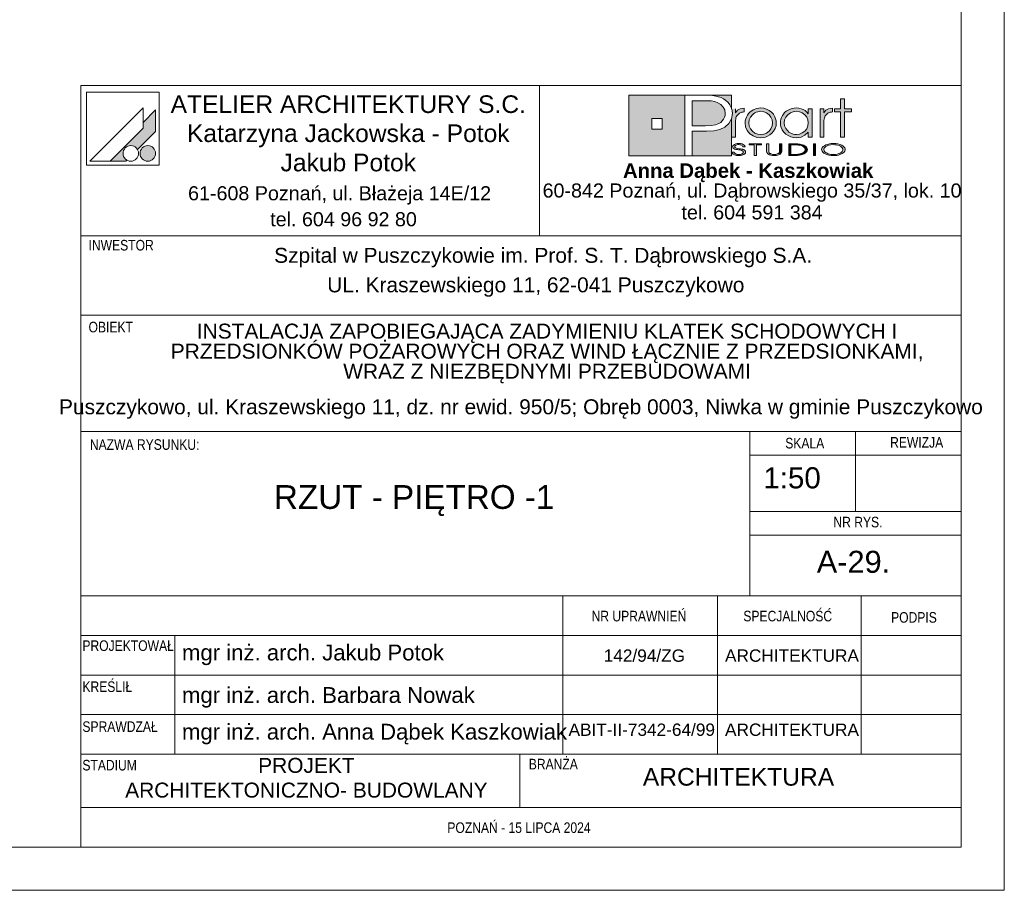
# Paper-space layout 'A-29. RZUT - PIĘTRO -1' of a CAD drawing. Header units: millimetres. Extents: x 0 to 950, y 0 to 750.
# Tile 24 of 28: x 838 to 950, y 0 to 99. Entities that reach past the tile are written whole.
import ezdxf

# ---------------------------------------------------------------- set-up
doc = ezdxf.new("R2010")
doc.units = ezdxf.units.MM
doc.header["$MEASUREMENT"] = 0
for name, color, linetype, lineweight, true_color in [('0_Nr_pióra__249', 7, 'Continuous', 5, 0x191919), ('A_Arkusz_Nr_pióra__19', 7, 'Continuous', 5, 0x191919), ('A_Arkusz_Nr_pióra__255', 7, 'Continuous', 15, 0x242424)]:
    doc.layers.add(name, color=color, linetype=linetype, lineweight=lineweight, true_color=true_color)
doc.layers.add('A_Arkusz_Nr_pióra__1', color=7, linetype='Continuous', lineweight=20)
doc.styles.add('STYL_AUTOMATYCZNY_1', font='arial.ttf')
doc.styles.add('STYL_AUTOMATYCZNY_2', font='ARIALN.TTF')
doc.styles.add('STYL_AUTOMATYCZNY_3', font='arial.ttf')

psp = doc.layouts.new('A-29. RZUT - PIĘTRO -1')

# ---------------------------------------------------------------- hatches: boundary and pattern name
at = {"layer": 'A_Arkusz_Nr_pióra__19', "linetype": 'Continuous', "lineweight": 0, "true_color": 0x131313}
h = psp.add_hatch(color=250, dxfattribs=at)
h.paths.add_polyline_path([(907.36, 90.34), (913.71, 90.34), (913.71, 83.46), (907.36, 83.46)])
h.paths.add_polyline_path([(909.96, 87.69), (911.15, 87.69), (911.15, 86.49), (909.96, 86.49)], flags=0)
for points in [[(916.17, 89.71), (915.71, 89.72), (914.53, 89.72), (914.53, 86.86), (916.06, 86.86), (916.69, 86.89), (917.19, 86.98), (917.59, 87.13), (917.79, 87.26), (917.96, 87.42), (918.11, 87.61), (918.21, 87.83), (918.28, 88.05), (918.3, 88.28), (918.24, 88.67), (918.07, 89), (917.78, 89.3), (917.48, 89.48), (917.12, 89.62), (916.71, 89.69), (916.5, 89.71)], [(919.03, 90.34), (919.02, 88.83), (918.99, 88.95), (918.83, 89.25), (918.63, 89.52), (918.39, 89.75), (918.11, 89.94), (917.83, 90.07), (917.54, 90.17), (917.23, 90.25), (916.87, 90.3), (916.07, 90.33), (916.02, 90.34)], [(914.53, 83.46), (919.03, 83.46), (919.03, 87.7), (918.73, 87.14), (918.24, 86.71), (917.69, 86.45), (917.02, 86.29), (916.24, 86.24), (914.53, 86.24)]]:
    psp.add_hatch(color=250, dxfattribs=at).paths.add_polyline_path(points)
at = {"layer": 'A_Arkusz_Nr_pióra__19', "linetype": 'Continuous', "lineweight": 5, "true_color": 0x191919}
for points in [[(931.85, 85.58), (931.41, 85.58), (931.41, 88.44), (930.7, 88.44), (930.7, 88.81), (931.41, 88.81), (931.41, 89.94), (931.85, 89.94), (931.85, 88.81), (932.66, 88.81), (932.66, 88.44), (931.85, 88.44)], [(853.6, 88.67), (852.2, 87.26), (852.2, 86.61), (848.43, 82.85), (850.24, 82.85), (850.35, 82.96), (850.22, 83.05), (850.11, 83.16), (850.02, 83.29), (849.96, 83.43), (849.92, 83.58), (849.91, 83.73), (849.92, 83.88), (849.96, 84.03), (850.02, 84.17), (850.11, 84.3), (850.22, 84.4), (850.35, 84.49), (850.49, 84.56), (850.64, 84.6), (850.79, 84.61), (850.94, 84.6), (851.09, 84.56), (851.23, 84.49), (851.36, 84.4), (851.46, 84.3), (851.56, 84.16), (853.6, 86.21), (853.6, 86.51)], [(853.6, 86.21), (853.6, 88.67), (852.2, 87.26), (852.2, 86.61), (848.43, 82.85), (850.24, 82.85), (850.35, 82.96, -1.314777), (851.56, 84.16)], [(919.46, 88.83), (919.02, 88.83), (919.02, 85.58), (919.48, 85.58), (919.49, 87.54, -0.145311), (919.61, 87.99, -0.140329), (920.1, 88.38), (920.45, 88.45), (920.45, 88.88), (920.01, 88.81), (919.68, 88.63), (919.46, 88.34)], [(920.56, 87.22), (920.58, 87.43), (920.63, 87.65), (920.71, 87.86), (920.82, 88.06), (920.95, 88.25), (921.11, 88.41), (921.48, 88.67), (921.88, 88.83), (922.33, 88.89), (922.35, 88.89), (922.33, 88.52), (922.17, 88.5), (922, 88.47), (921.83, 88.41), (921.67, 88.34), (921.53, 88.24), (921.39, 88.13), (921.17, 87.86), (921.04, 87.55), (921, 87.2), (921.04, 86.84), (921.18, 86.52), (921.4, 86.24), (921.68, 86.04), (921.99, 85.91), (922.17, 85.89), (922.15, 85.52), (921.88, 85.55), (921.47, 85.71), (921.11, 85.97), (920.8, 86.33), (920.62, 86.75)], [(922.33, 88.52), (922.68, 88.47), (923, 88.33), (923.29, 88.11), (923.5, 87.85), (923.62, 87.55), (923.67, 87.21), (923.64, 86.96), (924.05, 86.8), (924.07, 86.87), (924.1, 87.2), (924.08, 87.43), (924.03, 87.67), (923.93, 87.91), (923.77, 88.17), (923.56, 88.4), (923.3, 88.6), (923, 88.76), (922.68, 88.85), (922.35, 88.89)], [(930.14, 88.38), (930.05, 88.34), (929.97, 88.29), (929.87, 88.23), (929.76, 88.12), (929.67, 88.01), (929.6, 87.9), (929.56, 87.78), (929.53, 87.63), (929.52, 87.46), (929.52, 85.58), (929.07, 85.58), (929.07, 88.81), (929.5, 88.81), (929.5, 88.34), (929.72, 88.63), (930.05, 88.81), (930.49, 88.88), (930.49, 88.45), (930.36, 88.43), (930.24, 88.41)], [(922.86, 85.58), (922.6, 85.52), (922.33, 85.5), (922.15, 85.52), (922.17, 85.89), (922.34, 85.87), (922.69, 85.91), (923, 86.04), (923.28, 86.26), (923.5, 86.53), (923.62, 86.85), (923.64, 86.96), (924.05, 86.8), (923.97, 86.56), (923.8, 86.26), (923.61, 86.03), (923.38, 85.84), (923.12, 85.68)], [(852.36, 84.53), (853.02, 82.9, -0.39153), (851.92, 83.36, -0.418968)], [(852.36, 84.53), (853.02, 82.9, 0.455663), (853.49, 84.15, 0.390402)], [(919.33, 83.87), (919.06, 83.87), (919.08, 83.79), (919.13, 83.71), (919.2, 83.64), (919.28, 83.59), (919.36, 83.56), (919.43, 83.54), (919.48, 83.52), (919.61, 83.49), (919.74, 83.48), (919.82, 83.49), (919.9, 83.48), (920.05, 83.49), (920.24, 83.53), (920.41, 83.6), (920.52, 83.68), (920.59, 83.77), (920.62, 83.87), (920.61, 83.92), (920.58, 83.98), (920.55, 84.03), (920.49, 84.08), (920.44, 84.12), (920.35, 84.16), (920.3, 84.18), (920.2, 84.21), (920.16, 84.22), (920.15, 84.07), (920.19, 84.05), (920.29, 84), (920.34, 83.93), (920.36, 83.86), (920.35, 83.8), (920.31, 83.74), (920.23, 83.68), (920.17, 83.65), (920.11, 83.64), (920.02, 83.61), (919.94, 83.6), (919.87, 83.6), (919.8, 83.6), (919.71, 83.61), (919.63, 83.62), (919.56, 83.64), (919.49, 83.67), (919.45, 83.7), (919.39, 83.74), (919.35, 83.8)], [(920.29, 84.49), (920.55, 84.49), (920.53, 84.59), (920.47, 84.67), (920.35, 84.75), (920.21, 84.81), (920.04, 84.84), (919.85, 84.85), (919.66, 84.84), (919.49, 84.8), (919.34, 84.74), (919.23, 84.67), (919.16, 84.59), (919.14, 84.5), (919.16, 84.4), (919.22, 84.33), (919.32, 84.26), (919.4, 84.22), (919.47, 84.2), (919.53, 84.19), (919.65, 84.16), (919.76, 84.15), (919.88, 84.13), (919.99, 84.11), (920.07, 84.09), (920.15, 84.07), (920.16, 84.22), (920.04, 84.24), (919.88, 84.26), (919.69, 84.3), (919.6, 84.32), (919.52, 84.35), (919.45, 84.39), (919.41, 84.44), (919.4, 84.5), (919.42, 84.57), (919.46, 84.62), (919.54, 84.67), (919.62, 84.7), (919.72, 84.73), (919.81, 84.73), (919.9, 84.73), (919.99, 84.72), (920.07, 84.7), (920.15, 84.67), (920.22, 84.62), (920.27, 84.56)], [(921.85, 83.5), (921.6, 83.5), (921.6, 84.71), (921.02, 84.71), (921.02, 84.83), (922.43, 84.83), (922.43, 84.71), (921.85, 84.71)], [(924.45, 83.6), (924.36, 83.56), (924.25, 83.52), (924.12, 83.5), (923.99, 83.48), (923.86, 83.48), (923.67, 83.49), (923.5, 83.52), (923.34, 83.56), (923.15, 83.67), (923.03, 83.82), (923, 84), (923, 84.83), (923.25, 84.83), (923.25, 84), (923.26, 83.9), (923.31, 83.81), (923.37, 83.74, 0.154269), (923.86, 83.61, 0.149724), (924.34, 83.73), (924.41, 83.81)], [(924.41, 83.81), (924.45, 83.9), (924.46, 84), (924.46, 84.83), (924.72, 84.83), (924.72, 84), (924.7, 83.86), (924.63, 83.74), (924.53, 83.65), (924.45, 83.6)], [(925.76, 83.62), (926.04, 83.62), (926.04, 83.5), (925.51, 83.5), (925.51, 84.83), (926.04, 84.83), (926.04, 84.71), (925.76, 84.71)], [(926.23, 84.83), (926.55, 84.82), (926.75, 84.79), (926.75, 84.66), (926.59, 84.68), (926.38, 84.7), (926.13, 84.71), (926.04, 84.71), (926.04, 84.83)], [(927.07, 84.72), (927.23, 84.65), (927.36, 84.58), (927.48, 84.49), (927.57, 84.38), (927.62, 84.27), (927.64, 84.16), (927.61, 84.02), (927.53, 83.89), (927.39, 83.77), (927.25, 83.68), (927.09, 83.62), (926.92, 83.57), (926.74, 83.53), (926.74, 83.67), (926.88, 83.7), (927.07, 83.77), (927.22, 83.87), (927.31, 83.96), (927.37, 84.06), (927.39, 84.17), (927.37, 84.28), (927.3, 84.38), (927.21, 84.47), (927.08, 84.55), (926.93, 84.61), (926.75, 84.66), (926.75, 84.79), (926.83, 84.78)], [(928.57, 83.5), (928.32, 83.5), (928.32, 84.83), (928.57, 84.83)], [(926.74, 83.53), (926.72, 83.53), (926.5, 83.51), (926.25, 83.5), (926.04, 83.5), (926.04, 83.62), (926.13, 83.62), (926.28, 83.62), (926.45, 83.63), (926.53, 83.63), (926.66, 83.65), (926.74, 83.67)]]:
    psp.add_hatch(color=250, dxfattribs=at).paths.add_polyline_path(points)
h = psp.add_hatch(color=250, dxfattribs=at)
h.paths.add_polyline_path([(927.73, 86.15), (927.36, 85.79), (926.91, 85.57), (926.39, 85.5), (926.06, 85.53), (925.75, 85.61), (925.44, 85.75), (925.18, 85.92), (924.96, 86.14), (924.78, 86.41), (924.66, 86.67), (924.59, 86.93), (924.57, 87.2), (924.58, 87.41), (924.63, 87.61), (924.7, 87.82), (924.79, 88.02), (924.91, 88.19), (925.05, 88.36), (925.24, 88.52), (925.44, 88.65), (925.67, 88.76), (925.91, 88.83), (926.15, 88.87), (926.4, 88.89), (926.67, 88.87), (926.92, 88.81), (927.15, 88.72), (927.37, 88.59), (927.56, 88.43), (927.73, 88.24), (927.73, 88.51), (927.73, 88.81), (928.17, 88.81), (928.17, 87.53), (928.17, 85.58), (927.73, 85.58), (927.73, 85.83)])
h.paths.add_polyline_path([(925.81, 88.38, 0.471077), (925.22, 86.5, 0.494724), (927.4, 86.34, 0.387258), (927.36, 88.1, 0.314042)], flags=0)
h = psp.add_hatch(color=250, dxfattribs=at)
h.paths.add_polyline_path([(930.59, 84.85, 0.130991), (929.56, 84.6, 0.250658), (929.25, 84.17, 0.250617), (929.5, 83.77, 0.141351), (930.59, 83.48, 0.117723), (931.58, 83.7, 0.245905), (931.93, 84.16, 0.237366), (931.68, 84.56, 0.143887)])
h.paths.add_polyline_path([(930.59, 84.73, 0.128597), (929.81, 84.56), (929.72, 84.5), (929.65, 84.45), (929.58, 84.37), (929.54, 84.31), (929.51, 84.24), (929.5, 84.17), (929.53, 84.03), (929.62, 83.91), (929.78, 83.79, 0.126974), (930.59, 83.6, 0.113214), (931.35, 83.76), (931.49, 83.86), (931.58, 83.93), (931.63, 84.01), (931.66, 84.08), (931.67, 84.16), (931.65, 84.26), (931.6, 84.36), (931.52, 84.45), (931.39, 84.55, 0.11716)], flags=0)

# ---------------------------------------------------------------- linework, layer by layer
at = {"layer": '0_Nr_pióra__249', "color": 250, "linetype": 'Continuous', "lineweight": 5, "true_color": 0x191919}
for p, q in [((845.75, 90.68), (845.75, 82.41)), ((854.01, 90.68), (845.75, 90.68)), ((854.01, 90.68), (854.01, 82.41)), ((907.36, 90.34), (919.03, 90.34)), ((907.36, 83.46), (907.36, 90.34)), ((913.71, 83.46), (913.71, 90.34)), ((913.71, 90.34), (915.99, 90.34)), ((914.53, 89.72), (914.53, 86.86)), ((915.71, 89.72), (914.53, 89.72)), ((916.17, 89.71), (915.71, 89.72)), ((915.99, 90.34), (916.46, 90.33)), ((916.5, 89.71), (916.17, 89.71)), ((916.46, 90.33), (916.87, 90.3)), ((916.71, 89.69), (916.5, 89.71)), ((917.12, 89.62), (916.71, 89.69)), ((916.87, 90.3), (917.23, 90.25)), ((917.48, 89.48), (917.12, 89.62)), ((917.23, 90.25), (917.54, 90.17)), ((917.79, 89.29), (917.48, 89.48)), ((917.54, 90.17), (917.83, 90.07)), ((917.83, 90.07), (918.11, 89.94)), ((918.11, 89.94), (918.39, 89.75)), ((918.39, 89.75), (918.63, 89.52)), ((918.63, 89.52), (918.83, 89.25)), ((919.03, 90.34), (919.02, 88.81)), ((931.41, 88.81), (931.41, 89.94)), ((931.41, 89.94), (931.85, 89.94)), ((931.85, 89.94), (931.85, 88.81)), ((852.2, 88.91), (846.13, 82.85)), ((852.2, 88.91), (852.2, 86.61)), ((853.6, 88.67), (852.2, 87.26)), ((853.6, 88.67), (853.6, 86.51)), ((918.07, 89), (917.79, 89.29)), ((918.24, 88.67), (918.07, 89)), ((918.3, 88.28), (918.24, 88.67)), ((918.83, 89.25), (918.99, 88.95)), ((918.99, 88.95), (919.08, 88.62)), ((919.08, 88.62), (919.12, 88.27)), ((919.46, 88.81), (919.46, 88.34)), ((919.46, 88.34), (919.68, 88.63)), ((919.68, 88.63), (920.01, 88.81)), ((920.01, 88.81), (920.45, 88.88)), ((920.1, 88.38), (920.01, 88.34)), ((920.2, 88.41), (920.1, 88.38)), ((920.32, 88.43), (920.2, 88.41)), ((920.45, 88.45), (920.32, 88.43)), ((920.45, 88.88), (920.45, 88.45)), ((920.95, 88.25), (921.11, 88.41)), ((921.11, 88.41), (921.48, 88.67)), ((921.48, 88.67), (921.88, 88.83)), ((921.83, 88.41), (921.67, 88.34)), ((922, 88.47), (921.83, 88.41)), ((921.88, 88.83), (922.33, 88.89)), ((922.17, 88.5), (922, 88.47)), ((922.34, 88.52), (922.17, 88.5)), ((922.33, 88.89), (922.67, 88.86)), ((922.68, 88.47), (922.34, 88.52)), ((922.67, 88.86), (923, 88.76)), ((923, 88.33), (922.68, 88.47)), ((923, 88.76), (923.3, 88.6)), ((923.3, 88.6), (923.56, 88.4)), ((923.56, 88.4), (923.77, 88.17)), ((924.91, 88.19), (925.05, 88.36)), ((925.05, 88.36), (925.24, 88.52)), ((925.24, 88.52), (925.44, 88.65)), ((925.44, 88.65), (925.67, 88.76)), ((925.67, 88.76), (925.91, 88.83)), ((926.03, 88.47), (925.71, 88.34)), ((925.91, 88.83), (926.15, 88.87)), ((926.39, 88.52), (926.03, 88.47)), ((926.15, 88.87), (926.4, 88.89)), ((926.75, 88.47), (926.39, 88.52)), ((926.4, 88.89), (926.67, 88.87)), ((926.67, 88.87), (926.92, 88.81)), ((927.06, 88.34), (926.75, 88.47)), ((926.92, 88.81), (927.15, 88.72)), ((927.15, 88.72), (927.37, 88.59)), ((927.37, 88.59), (927.56, 88.43)), ((927.56, 88.43), (927.73, 88.24)), ((927.73, 88.24), (927.73, 88.81)), ((927.73, 88.81), (928.17, 88.81)), ((928.17, 88.81), (928.17, 85.58)), ((929.07, 85.58), (929.07, 88.81)), ((929.07, 88.81), (929.5, 88.81)), ((929.5, 88.81), (929.5, 88.34)), ((929.5, 88.34), (929.72, 88.63)), ((929.72, 88.63), (930.05, 88.81)), ((930.05, 88.81), (930.49, 88.88)), ((930.14, 88.38), (930.05, 88.34)), ((930.24, 88.41), (930.14, 88.38)), ((930.36, 88.43), (930.24, 88.41)), ((930.49, 88.45), (930.36, 88.43)), ((930.49, 88.88), (930.49, 88.45)), ((930.7, 88.44), (930.7, 88.81)), ((930.7, 88.81), (931.41, 88.81)), ((931.41, 88.44), (930.7, 88.44)), ((931.41, 85.58), (931.41, 88.44)), ((931.85, 88.81), (932.66, 88.81)), ((932.66, 88.44), (931.85, 88.44)), ((931.85, 88.44), (931.85, 85.58)), ((932.66, 88.81), (932.66, 88.44)), ((909.96, 87.69), (911.15, 87.69)), ((909.96, 87.69), (911.15, 87.69)), ((909.96, 86.49), (909.96, 87.69)), ((911.15, 87.69), (911.15, 86.49)), ((911.15, 87.69), (911.15, 86.49)), ((917.59, 87.13), (917.79, 87.26)), ((917.79, 87.26), (917.96, 87.42)), ((917.96, 87.42), (918.11, 87.61)), ((918.11, 87.61), (918.21, 87.83)), ((918.21, 87.83), (918.28, 88.05)), ((918.28, 88.05), (918.3, 88.28)), ((919.02, 87.66), (918.73, 87.14)), ((919.12, 88.27), (919.02, 87.66)), ((919.03, 87.67), (919.03, 83.46)), ((919.49, 87.63), (919.48, 87.46)), ((919.48, 87.46), (919.48, 85.58)), ((919.52, 87.78), (919.49, 87.63)), ((919.56, 87.9), (919.52, 87.78)), ((919.63, 88.01), (919.56, 87.9)), ((919.72, 88.12), (919.63, 88.01)), ((919.83, 88.23), (919.72, 88.12)), ((919.92, 88.29), (919.83, 88.23)), ((920.01, 88.34), (919.92, 88.29)), ((920.56, 87.22), (920.58, 87.43)), ((920.58, 87.43), (920.63, 87.65)), ((920.63, 87.65), (920.71, 87.86)), ((920.71, 87.86), (920.82, 88.06)), ((920.82, 88.06), (920.95, 88.25)), ((921.04, 87.55), (921, 87.2)), ((921.17, 87.86), (921.04, 87.55)), ((921.39, 88.13), (921.17, 87.86)), ((921.53, 88.24), (921.39, 88.13)), ((921.67, 88.34), (921.53, 88.24)), ((923.29, 88.11), (923, 88.33)), ((923.5, 87.85), (923.29, 88.11)), ((923.62, 87.55), (923.5, 87.85)), ((923.67, 87.21), (923.62, 87.55)), ((923.77, 88.17), (923.94, 87.9)), ((923.94, 87.9), (924.03, 87.67)), ((924.03, 87.67), (924.08, 87.43)), ((924.08, 87.43), (924.1, 87.2)), ((924.57, 87.2), (924.58, 87.41)), ((924.58, 87.41), (924.63, 87.61)), ((924.63, 87.61), (924.7, 87.82)), ((924.7, 87.82), (924.79, 88.02)), ((924.79, 88.02), (924.91, 88.19)), ((925.05, 87.55), (925.01, 87.22)), ((925.19, 87.85), (925.05, 87.55)), ((925.41, 88.12), (925.19, 87.85)), ((925.71, 88.34), (925.41, 88.12)), ((927.34, 88.12), (927.06, 88.34)), ((927.56, 87.85), (927.34, 88.12)), ((927.69, 87.54), (927.56, 87.85)), ((927.73, 87.19), (927.69, 87.54)), ((929.53, 87.63), (929.52, 87.46)), ((929.52, 87.46), (929.52, 85.58)), ((929.56, 87.78), (929.53, 87.63)), ((929.6, 87.9), (929.56, 87.78)), ((929.67, 88.01), (929.6, 87.9)), ((929.76, 88.12), (929.67, 88.01)), ((929.87, 88.23), (929.76, 88.12)), ((929.97, 88.29), (929.87, 88.23)), ((930.05, 88.34), (929.97, 88.29)), ((852.2, 86.61), (848.43, 82.85)), ((853.6, 86.21), (851.56, 84.16)), ((853.6, 86.51), (853.6, 86.21)), ((911.15, 86.49), (909.96, 86.49)), ((914.53, 86.86), (916.06, 86.86)), ((914.53, 86.24), (914.53, 83.46)), ((916.19, 86.24), (914.53, 86.24)), ((916.06, 86.86), (916.69, 86.89)), ((917, 86.29), (916.19, 86.24)), ((916.69, 86.89), (917.19, 86.98)), ((917.69, 86.45), (917, 86.29)), ((917.19, 86.98), (917.59, 87.13)), ((918.24, 86.71), (917.69, 86.45)), ((918.73, 87.14), (918.24, 86.71)), ((920.62, 86.75), (920.56, 87.22)), ((920.8, 86.33), (920.62, 86.75)), ((921.11, 85.97), (920.8, 86.33)), ((921, 87.2), (921.04, 86.84)), ((921.04, 86.84), (921.18, 86.52)), ((921.18, 86.52), (921.4, 86.24)), ((921.4, 86.24), (921.68, 86.04)), ((923, 86.04), (923.28, 86.26)), ((923.28, 86.26), (923.5, 86.53)), ((923.5, 86.53), (923.62, 86.85)), ((923.8, 86.26), (923.61, 86.03)), ((923.62, 86.85), (923.67, 87.21)), ((923.97, 86.56), (923.8, 86.26)), ((924.07, 86.87), (923.97, 86.56)), ((924.1, 87.2), (924.07, 86.87)), ((924.59, 86.93), (924.57, 87.2)), ((924.66, 86.67), (924.59, 86.93)), ((924.78, 86.41), (924.66, 86.67)), ((924.96, 86.14), (924.78, 86.41)), ((925.18, 85.92), (924.96, 86.14)), ((925.01, 87.22), (925.05, 86.87)), ((925.05, 86.87), (925.18, 86.55)), ((925.18, 86.55), (925.4, 86.28)), ((925.4, 86.28), (925.53, 86.16)), ((925.53, 86.16), (925.68, 86.06)), ((927.06, 86.05), (927.34, 86.26)), ((927.34, 86.26), (927.56, 86.54)), ((927.73, 86.15), (927.36, 85.79)), ((927.56, 86.54), (927.69, 86.85)), ((927.69, 86.85), (927.73, 87.19)), ((927.73, 85.58), (927.73, 86.15)), ((919.48, 85.58), (919.02, 85.58)), ((921.47, 85.71), (921.11, 85.97)), ((921.88, 85.55), (921.47, 85.71)), ((921.68, 86.04), (921.99, 85.91)), ((922.33, 85.5), (921.88, 85.55)), ((921.99, 85.91), (922.34, 85.87)), ((922.6, 85.52), (922.33, 85.5)), ((922.34, 85.87), (922.69, 85.91)), ((922.86, 85.58), (922.6, 85.52)), ((922.69, 85.91), (923, 86.04)), ((923.12, 85.68), (922.86, 85.58)), ((923.38, 85.84), (923.12, 85.68)), ((923.61, 86.03), (923.38, 85.84)), ((925.44, 85.75), (925.18, 85.92)), ((925.75, 85.61), (925.44, 85.75)), ((925.68, 86.06), (925.85, 85.98)), ((926.06, 85.53), (925.75, 85.61)), ((925.85, 85.98), (926.03, 85.92)), ((926.03, 85.92), (926.21, 85.88)), ((926.39, 85.5), (926.06, 85.53)), ((926.21, 85.88), (926.39, 85.87)), ((926.39, 85.87), (926.74, 85.91)), ((926.91, 85.57), (926.39, 85.5)), ((926.74, 85.91), (927.06, 86.05)), ((927.36, 85.79), (926.91, 85.57)), ((928.17, 85.58), (927.73, 85.58)), ((929.52, 85.58), (929.07, 85.58)), ((931.85, 85.58), (931.41, 85.58)), ((919.14, 84.5), (919.16, 84.59)), ((919.16, 84.4), (919.14, 84.5)), ((919.16, 84.59), (919.23, 84.67)), ((919.22, 84.33), (919.16, 84.4)), ((919.32, 84.26), (919.22, 84.33)), ((919.23, 84.67), (919.34, 84.74)), ((919.37, 84.23), (919.32, 84.26)), ((919.34, 84.74), (919.49, 84.8)), ((919.43, 84.21), (919.37, 84.23)), ((919.41, 84.56), (919.4, 84.5)), ((919.4, 84.5), (919.41, 84.44)), ((919.46, 84.62), (919.41, 84.56)), ((919.41, 84.44), (919.45, 84.39)), ((919.5, 84.19), (919.43, 84.21)), ((919.45, 84.39), (919.52, 84.35)), ((919.54, 84.67), (919.46, 84.62)), ((919.49, 84.8), (919.66, 84.84)), ((919.58, 84.18), (919.5, 84.19)), ((919.52, 84.35), (919.6, 84.32)), ((919.62, 84.7), (919.54, 84.67)), ((919.68, 84.16), (919.58, 84.18)), ((919.6, 84.32), (919.73, 84.29)), ((919.72, 84.73), (919.62, 84.7)), ((919.66, 84.84), (919.85, 84.85)), ((919.8, 84.14), (919.68, 84.16)), ((919.83, 84.73), (919.72, 84.73)), ((919.73, 84.29), (919.89, 84.26)), ((919.96, 84.12), (919.8, 84.14)), ((919.95, 84.72), (919.83, 84.73)), ((919.85, 84.85), (920.04, 84.84)), ((919.89, 84.26), (920.03, 84.24)), ((920.06, 84.7), (919.95, 84.72)), ((920.09, 84.09), (919.96, 84.12)), ((920.03, 84.24), (920.13, 84.22)), ((920.04, 84.84), (920.21, 84.81)), ((920.15, 84.67), (920.06, 84.7)), ((920.19, 84.05), (920.09, 84.09)), ((920.13, 84.22), (920.2, 84.21)), ((920.22, 84.62), (920.15, 84.67)), ((920.29, 84), (920.19, 84.05)), ((920.2, 84.21), (920.25, 84.2)), ((920.21, 84.81), (920.35, 84.75)), ((920.27, 84.56), (920.22, 84.62)), ((920.25, 84.2), (920.31, 84.18)), ((920.29, 84.49), (920.27, 84.56)), ((920.55, 84.49), (920.29, 84.49)), ((920.34, 83.93), (920.29, 84)), ((920.31, 84.18), (920.36, 84.16)), ((920.36, 83.86), (920.34, 83.93)), ((920.35, 84.75), (920.47, 84.67)), ((920.36, 84.16), (920.44, 84.12)), ((920.44, 84.12), (920.5, 84.08)), ((920.47, 84.67), (920.53, 84.59)), ((920.5, 84.08), (920.55, 84.03)), ((920.53, 84.59), (920.55, 84.49)), ((920.55, 84.03), (920.59, 83.98)), ((920.59, 83.98), (920.61, 83.92)), ((920.61, 83.92), (920.62, 83.87)), ((921.02, 84.71), (921.02, 84.83)), ((921.02, 84.83), (922.43, 84.83)), ((921.6, 84.71), (921.02, 84.71)), ((921.6, 83.5), (921.6, 84.71)), ((922.43, 84.71), (921.85, 84.71)), ((921.85, 84.71), (921.85, 83.5)), ((922.43, 84.83), (922.43, 84.71)), ((923, 84.83), (923.25, 84.83)), ((923, 84), (923, 84.83)), ((923.03, 83.82), (923, 84)), ((923.25, 84.83), (923.25, 84)), ((923.25, 84), (923.26, 83.9)), ((923.26, 83.9), (923.31, 83.81)), ((924.41, 83.81), (924.45, 83.9)), ((924.45, 83.9), (924.46, 84)), ((924.46, 84), (924.46, 84.83)), ((924.46, 84.83), (924.72, 84.83)), ((924.72, 84), (924.7, 83.86)), ((924.72, 84.83), (924.72, 84)), ((925.51, 83.5), (925.51, 84.83)), ((925.51, 84.83), (926.04, 84.83)), ((925.51, 83.5), (925.51, 84.83)), ((925.51, 84.83), (926.23, 84.83)), ((926.04, 84.71), (925.76, 84.71)), ((925.76, 84.71), (925.76, 83.62)), ((926.13, 84.71), (925.76, 84.71)), ((925.76, 84.71), (925.76, 83.62)), ((926.04, 84.83), (926.04, 84.71)), ((926.38, 84.7), (926.13, 84.71)), ((926.23, 84.83), (926.55, 84.82)), ((926.59, 84.68), (926.38, 84.7)), ((926.55, 84.82), (926.83, 84.78)), ((926.77, 84.65), (926.59, 84.68)), ((926.93, 84.61), (926.77, 84.65)), ((926.83, 84.78), (927.07, 84.72)), ((927.07, 84.55), (926.93, 84.61)), ((927.07, 84.72), (927.23, 84.65)), ((927.2, 84.48), (927.07, 84.55)), ((927.3, 84.38), (927.2, 84.48)), ((927.22, 83.87), (927.31, 83.96)), ((927.23, 84.65), (927.36, 84.58)), ((927.37, 84.28), (927.3, 84.38)), ((927.31, 83.96), (927.37, 84.06)), ((927.36, 84.58), (927.48, 84.49)), ((927.39, 84.17), (927.37, 84.28)), ((927.37, 84.06), (927.39, 84.17)), ((927.53, 83.89), (927.39, 83.77)), ((927.48, 84.49), (927.57, 84.38)), ((927.61, 84.02), (927.53, 83.89)), ((927.57, 84.38), (927.62, 84.27)), ((927.64, 84.16), (927.61, 84.02)), ((927.62, 84.27), (927.64, 84.16)), ((928.32, 83.5), (928.32, 84.83)), ((928.32, 84.83), (928.57, 84.83)), ((928.32, 83.5), (928.32, 84.83)), ((928.32, 84.83), (928.57, 84.83)), ((928.57, 84.83), (928.57, 83.5)), ((928.57, 84.83), (928.57, 83.5)), ((929.25, 84.17), (929.27, 84.28)), ((929.26, 84.07), (929.25, 84.17)), ((929.31, 83.97), (929.26, 84.07)), ((929.27, 84.28), (929.33, 84.39)), ((929.38, 83.87), (929.31, 83.97)), ((929.33, 84.39), (929.42, 84.5)), ((929.5, 83.77), (929.38, 83.87)), ((929.42, 84.5), (929.56, 84.6)), ((929.51, 84.24), (929.5, 84.17)), ((929.5, 84.17), (929.53, 84.03)), ((929.54, 84.31), (929.51, 84.24)), ((929.53, 84.03), (929.62, 83.91)), ((929.58, 84.37), (929.54, 84.31)), ((929.56, 84.6), (929.73, 84.69)), ((929.64, 84.44), (929.58, 84.37)), ((929.62, 83.91), (929.77, 83.79)), ((929.72, 84.5), (929.64, 84.44)), ((929.81, 84.56), (929.72, 84.5)), ((929.73, 84.69), (929.93, 84.76)), ((930.04, 84.66), (929.81, 84.56)), ((929.93, 84.76), (930.14, 84.81)), ((930.3, 84.71), (930.04, 84.66)), ((930.14, 84.81), (930.35, 84.84)), ((930.59, 84.73), (930.3, 84.71)), ((930.35, 84.84), (930.59, 84.85)), ((930.59, 84.85), (930.85, 84.84)), ((930.76, 84.72), (930.59, 84.73)), ((930.93, 84.7), (930.76, 84.72)), ((930.85, 84.84), (931.1, 84.8)), ((931.09, 84.67), (930.93, 84.7)), ((931.26, 84.61), (931.09, 84.67)), ((931.1, 84.8), (931.34, 84.73)), ((931.4, 84.54), (931.26, 84.61)), ((931.34, 84.73), (931.53, 84.65)), ((931.52, 84.45), (931.4, 84.54)), ((931.48, 83.84), (931.58, 83.93)), ((931.6, 84.36), (931.52, 84.45)), ((931.53, 84.65), (931.68, 84.56)), ((931.58, 83.93), (931.63, 84.01)), ((931.65, 84.26), (931.6, 84.36)), ((931.63, 84.01), (931.66, 84.08)), ((931.67, 84.16), (931.65, 84.26)), ((931.66, 84.08), (931.67, 84.16)), ((931.68, 84.56), (931.8, 84.45)), ((931.89, 84), (931.77, 83.84)), ((931.8, 84.45), (931.87, 84.36)), ((931.87, 84.36), (931.91, 84.26)), ((931.93, 84.16), (931.89, 84)), ((931.91, 84.26), (931.93, 84.16)), ((846.13, 82.85), (850.24, 82.85)), ((850.35, 82.96), (850.24, 82.85)), ((919.03, 83.46), (907.36, 83.46)), ((914.53, 83.46), (913.71, 83.46)), ((919.08, 83.79), (919.06, 83.87)), ((919.06, 83.87), (919.33, 83.87)), ((919.13, 83.71), (919.08, 83.79)), ((919.2, 83.64), (919.13, 83.71)), ((919.28, 83.59), (919.2, 83.64)), ((919.37, 83.55), (919.28, 83.59)), ((919.33, 83.87), (919.35, 83.8)), ((919.35, 83.8), (919.39, 83.74)), ((919.48, 83.52), (919.37, 83.55)), ((919.39, 83.74), (919.45, 83.7)), ((919.45, 83.7), (919.5, 83.67)), ((919.59, 83.5), (919.48, 83.52)), ((919.5, 83.67), (919.56, 83.64)), ((919.56, 83.64), (919.63, 83.62)), ((919.72, 83.48), (919.59, 83.5)), ((919.63, 83.62), (919.7, 83.61)), ((919.7, 83.61), (919.77, 83.6)), ((919.84, 83.48), (919.72, 83.48)), ((919.77, 83.6), (919.85, 83.6)), ((920.05, 83.49), (919.84, 83.48)), ((919.85, 83.6), (919.92, 83.6)), ((919.92, 83.6), (919.98, 83.61)), ((919.98, 83.61), (920.05, 83.62)), ((920.05, 83.62), (920.12, 83.64)), ((920.24, 83.53), (920.05, 83.49)), ((920.12, 83.64), (920.18, 83.66)), ((920.18, 83.66), (920.23, 83.68)), ((920.23, 83.68), (920.3, 83.74)), ((920.41, 83.6), (920.24, 83.53)), ((920.3, 83.74), (920.35, 83.8)), ((920.35, 83.8), (920.36, 83.86)), ((920.52, 83.68), (920.41, 83.6)), ((920.59, 83.77), (920.52, 83.68)), ((920.62, 83.87), (920.59, 83.77)), ((921.85, 83.5), (921.6, 83.5)), ((923.15, 83.67), (923.03, 83.82)), ((923.34, 83.56), (923.15, 83.67)), ((923.31, 83.81), (923.38, 83.73)), ((923.5, 83.52), (923.34, 83.56)), ((923.38, 83.73), (923.43, 83.7)), ((923.43, 83.7), (923.5, 83.67)), ((923.5, 83.67), (923.58, 83.64)), ((923.67, 83.49), (923.5, 83.52)), ((923.58, 83.64), (923.67, 83.62)), ((923.67, 83.62), (923.76, 83.61)), ((923.86, 83.48), (923.67, 83.49)), ((923.76, 83.61), (923.86, 83.61)), ((923.86, 83.61), (923.95, 83.61)), ((923.99, 83.48), (923.86, 83.48)), ((923.95, 83.61), (924.04, 83.62)), ((924.12, 83.5), (923.99, 83.48)), ((924.04, 83.62), (924.13, 83.64)), ((924.25, 83.52), (924.12, 83.5)), ((924.13, 83.64), (924.21, 83.67)), ((924.21, 83.67), (924.28, 83.7)), ((924.36, 83.56), (924.25, 83.52)), ((924.28, 83.7), (924.34, 83.73)), ((924.34, 83.73), (924.41, 83.81)), ((924.45, 83.6), (924.36, 83.56)), ((924.53, 83.65), (924.45, 83.6)), ((924.63, 83.74), (924.53, 83.65)), ((924.7, 83.86), (924.63, 83.74)), ((926.04, 83.5), (925.51, 83.5)), ((926.25, 83.5), (925.51, 83.5)), ((925.76, 83.62), (926.04, 83.62)), ((925.76, 83.62), (926.13, 83.62)), ((926.04, 83.62), (926.04, 83.5)), ((926.13, 83.62), (926.35, 83.62)), ((926.5, 83.51), (926.25, 83.5)), ((926.35, 83.62), (926.53, 83.63)), ((926.72, 83.53), (926.5, 83.51)), ((926.53, 83.63), (926.68, 83.65)), ((926.68, 83.65), (926.89, 83.7)), ((926.92, 83.57), (926.72, 83.53)), ((926.89, 83.7), (927.07, 83.77)), ((927.09, 83.62), (926.92, 83.57)), ((927.07, 83.77), (927.22, 83.87)), ((927.25, 83.68), (927.09, 83.62)), ((927.39, 83.77), (927.25, 83.68)), ((928.57, 83.5), (928.32, 83.5)), ((928.57, 83.5), (928.32, 83.5)), ((929.65, 83.67), (929.5, 83.77)), ((929.84, 83.6), (929.65, 83.67)), ((929.77, 83.79), (929.88, 83.74)), ((930.07, 83.53), (929.84, 83.6)), ((929.88, 83.74), (930, 83.69)), ((930, 83.69), (930.13, 83.65)), ((930.33, 83.49), (930.07, 83.53)), ((930.13, 83.65), (930.28, 83.62)), ((930.28, 83.62), (930.43, 83.6)), ((930.59, 83.48), (930.33, 83.49)), ((930.43, 83.6), (930.59, 83.6)), ((930.59, 83.6), (930.81, 83.61)), ((930.78, 83.48), (930.59, 83.48)), ((930.97, 83.51), (930.78, 83.48)), ((930.81, 83.61), (931.01, 83.64)), ((931.15, 83.54), (930.97, 83.51)), ((931.01, 83.64), (931.2, 83.7)), ((931.31, 83.59), (931.15, 83.54)), ((931.2, 83.7), (931.35, 83.76)), ((931.45, 83.64), (931.31, 83.59)), ((931.35, 83.76), (931.48, 83.84)), ((931.58, 83.7), (931.45, 83.64)), ((931.77, 83.84), (931.58, 83.7)), ((845.75, 82.41), (854.01, 82.41))]:
    psp.add_line(p, q, dxfattribs=at)
for centre, start, end in [((850.79, 83.73), 0, 180), ((852.72, 83.73), 0, 180), ((850.79, 83.73), 180, 0), ((852.72, 83.73), 180, 0)]:
    psp.add_arc(centre, 0.882, start, end, dxfattribs=at)
at = {"layer": 'A_Arkusz_Nr_pióra__1', "color": 7, "linetype": 'Continuous', "lineweight": 20}
for p, q in [((945.1, 745.1), (945.1, 4.9)), ((945.1, 4.9), (29.9, 4.9))]:
    psp.add_line(p, q, dxfattribs=at)
at = {"layer": 'A_Arkusz_Nr_pióra__1', "color": 7, "linetype": 'Continuous', "lineweight": 20, "flags": 128}
psp.add_lwpolyline([(0, 750), (950, 750), (950, 0), (0, 0)], close=True, dxfattribs=at)
at = {"layer": 'A_Arkusz_Nr_pióra__255', "color": 250, "linetype": 'Continuous', "lineweight": 15, "true_color": 0x242424}
for p, q in [((845.1, 91.43), (945.1, 91.43)), ((845.1, 91.43), (845.1, 74.35)), ((897.22, 91.43), (897.22, 74.35)), ((845.1, 74.35), (945.1, 74.35)), ((845.1, 74.35), (845.1, 4.9)), ((945.1, 74.35), (845.1, 74.35)), ((845.1, 65.35), (945.1, 65.35)), ((845.1, 52.15), (945.1, 52.15)), ((921.1, 33.46), (921.1, 52.15)), ((933.1, 43.06), (933.1, 52.15)), ((921.1, 49.43), (945.1, 49.43)), ((921.1, 43.06), (945.1, 43.06)), ((921.1, 40.34), (945.1, 40.34)), ((845.1, 33.46), (945.1, 33.46)), ((899.85, 15.46), (899.85, 33.46)), ((917.43, 15.46), (917.43, 33.46)), ((933.75, 15.46), (933.75, 33.46)), ((845.1, 28.96), (945.1, 28.96)), ((855.8, 15.46), (855.8, 28.96)), ((845.1, 24.46), (945.1, 24.46)), ((845.1, 19.96), (945.1, 19.96)), ((855.8, 19.96), (945.1, 19.96)), ((845.1, 15.46), (944.96, 15.46)), ((859.1, 15.46), (945.1, 15.46)), ((894.96, 15.46), (894.96, 9.4)), ((845.1, 9.4), (945.1, 9.4)), ((845.1, 9.4), (945.1, 9.4))]:
    psp.add_line(p, q, dxfattribs=at)

# ---------------------------------------------------------------- texts
at = {"layer": 'A_Arkusz_Nr_pióra__19', "color": 250, "linetype": 'Continuous', "lineweight": 5, "true_color": 0x191919, "attachment_point": 5}
for s, insert, char_height, style in [('\\A1;{\\pqc;\\fArial|b0|i0|c238|p0;\\W1.000000;ATELIER ARCHITEKTURY S.C.}', (875.49, 89.31), 1.9999, 'STYL_AUTOMATYCZNY_1'), ('\\A1;{\\pqc;\\fArial|b0|i0|c238|p0;\\W1.000000;Katarzyna Jackowska - Potok}', (875.49, 85.72), 1.9999, 'STYL_AUTOMATYCZNY_1'), ('\\A1;{\\pqc;\\fArial|b0|i0|c238|p0;\\W1.000000;Jakub Potok}', (875.49, 82.68), 1.9999, 'STYL_AUTOMATYCZNY_1'), ('\\A1;{\\pqc;\\fArial|b1|i0|c238|p0;\\W1.000000;Anna Dąbek - Kaszkowiak}', (920.91, 81.53), 1.6499, 'STYL_AUTOMATYCZNY_3'), ('\\A1;{\\pqc;\\fArial|b0|i0|c238|p0;\\W1.000000;61-608 Poznań, ul. Błażeja 14E/12}', (874.5, 78.96), 1.5999, 'STYL_AUTOMATYCZNY_1'), ('\\A1;{\\pqc;\\fArial|b0|i0|c238|p0;\\W1.000000;tel. 604 96 92 80}', (874.95, 76.24), 1.5999, 'STYL_AUTOMATYCZNY_1')]:
    psp.add_mtext(s, dxfattribs=dict(at, insert=insert, char_height=char_height, style=style))
at = {"layer": 'A_Arkusz_Nr_pióra__19', "color": 250, "linetype": 'Continuous', "lineweight": 5, "true_color": 0x191919, "insert": (921.35, 78.26), "char_height": 1.59993, "attachment_point": 5, "line_spacing_factor": 0.931904, "style": 'STYL_AUTOMATYCZNY_1'}
psp.add_mtext('\\A1;{\\pqc;\\fArial|b0|i0|c238|p0;\\W1.000000;6\\fArial|b0|i0|c238|p0;\\W1.000000;0\\fArial|b0|i0|c238|p0;\\W1.000000;-\\fArial|b0|i0|c238|p0;\\W1.000000;842\\fArial|b0|i0|c238|p0;\\W1.000000; Poznań, ul. Dąbrowskiego \\fArial|b0|i0|c238|p0;\\W1.000000;35/37, lok. 10\\P\\pqc;\\fArial|b0|i0|c238|p0;\\W1.000000;tel. 604 591 384}', dxfattribs=at)
at = {"layer": 'A_Arkusz_Nr_pióra__255', "color": 250, "linetype": 'Continuous', "lineweight": 15, "true_color": 0x242424}
for s, insert, char_height, attachment_point, style in [('\\A1;{\\pql;\\fArial Narrow|b0|i0|c238|p0;\\W1.000000;INWESTOR}', (845.99, 73.29), 1.2, 4, 'STYL_AUTOMATYCZNY_2'), ('\\A1;{\\pql;\\fArial|b0|i0|c238|p0;\\W1.000000;Szpital w Puszczykowie im. Prof. S. T. Dąbrowskiego S.A.}', (867.07, 71.89), 1.7, 4, 'STYL_AUTOMATYCZNY_1'), ('\\A1;{\\pqc;\\fArial|b0|i0|c238|p0;\\W1.000000;UL. Kraszewskiego 11, 62-041 Puszczykowo}', (896.79, 68.54), 1.7, 5, 'STYL_AUTOMATYCZNY_1'), ('\\A1;{\\pql;\\fArial Narrow|b0|i0|c238|p0;\\W1.000000;OBIEKT}', (845.99, 63.99), 1.2, 4, 'STYL_AUTOMATYCZNY_2'), ('\\A1;{\\pql;\\fArial Narrow|b0|i0|c238|p0;\\W1.000000;REWIZJA}', (937.03, 50.89), 1.2, 4, 'STYL_AUTOMATYCZNY_2'), ('\\A1;{\\pql;\\fArial Narrow|b0|i0|c238|p0;\\W1.000000;NAZWA RYSUNKU:}', (846.14, 50.64), 1.2, 4, 'STYL_AUTOMATYCZNY_2'), ('\\A1;{\\pql;\\fArial Narrow|b0|i0|c238|p0;\\W1.000000;SKALA}', (925.12, 50.8), 1.2, 4, 'STYL_AUTOMATYCZNY_2'), ('\\A1;{\\pql;\\fArial|b0|i0|c238|p0;\\W1.000000;1:50}', (922.63, 46.85), 2.3999, 4, 'STYL_AUTOMATYCZNY_1'), ('\\A1;{\\pqc;\\fArial|b0|i0|c238|p0;\\W1.000000;RZUT - PIĘTRO -1}', (882.97, 44.28), 2.7, 5, 'STYL_AUTOMATYCZNY_1'), ('\\A1;{\\pql;\\fArial Narrow|b0|i0|c238|p0;\\W1.000000;NR RYS.}', (930.59, 41.83), 1.2, 4, 'STYL_AUTOMATYCZNY_2'), ('\\A1;{\\pqc;\\fArial|b0|i0|c238|p0;\\W1.000000;A-29.}', (932.87, 37.31), 2.5, 5, 'STYL_AUTOMATYCZNY_1'), ('\\A1;{\\pql;\\fArial Narrow|b0|i0|c238|p0;\\W1.000000;NR UPRAWNIEŃ}', (903.12, 31.15), 1.2, 4, 'STYL_AUTOMATYCZNY_2'), ('\\A1;{\\pql;\\fArial Narrow|b0|i0|c238|p0;\\W1.000000;SPECJALNOŚĆ}', (920.36, 31.15), 1.2, 4, 'STYL_AUTOMATYCZNY_2'), ('\\A1;{\\pql;\\fArial Narrow|b0|i0|c238|p0;\\W1.000000;PODPIS}', (937.14, 31), 1.2, 4, 'STYL_AUTOMATYCZNY_2'), ('\\A1;{\\pql;\\fArial Narrow|b0|i0|c238|p0;\\W1.000000;PROJEKTOWAŁ}', (845.29, 27.79), 1.2, 4, 'STYL_AUTOMATYCZNY_2'), ('\\A1;{\\pql;\\fArial|b0|i0|c238|p0;\\W1.000000;mgr inż. arch. Jakub Potok}', (856.6, 26.75), 1.7999, 4, 'STYL_AUTOMATYCZNY_1'), ('\\A1;{\\pql;\\fArial|b0|i0|c238|p0;\\W1.000000;142/94/ZG}', (904.5, 26.66), 1.4, 4, 'STYL_AUTOMATYCZNY_1'), ('\\A1;{\\pql;\\fArial|b0|i0|c238|p0;\\W1.000000;ARCHITEKTURA}', (918.28, 26.66), 1.4, 4, 'STYL_AUTOMATYCZNY_1'), ('\\A1;{\\pql;\\fArial Narrow|b0|i0|c238|p0;\\W1.000000;KREŚLIŁ}', (845.29, 23.13), 1.2, 4, 'STYL_AUTOMATYCZNY_2'), ('\\A1;{\\pql;\\fArial|b0|i0|c238|p0;\\W1.000000;mgr inż. arch. Barbara Nowak}', (856.6, 21.92), 1.7999, 4, 'STYL_AUTOMATYCZNY_1'), ('\\A1;{\\pql;\\fArial Narrow|b0|i0|c238|p0;\\W1.000000;SPRAWDZAŁ}', (845.29, 18.59), 1.2, 4, 'STYL_AUTOMATYCZNY_2'), ('\\A1;{\\pql;\\fArial|b0|i0|c238|p0;\\W1.000000;ABIT-II-7342-64/99}', (900.51, 18.24), 1.4, 4, 'STYL_AUTOMATYCZNY_1'), ('\\A1;{\\pql;\\fArial|b0|i0|c238|p0;\\W1.000000;mgr inż. arch. Anna Dąbek Kaszkowiak }', (856.6, 17.75), 1.7999, 4, 'STYL_AUTOMATYCZNY_1'), ('\\A1;{\\pql;\\fArial|b0|i0|c238|p0;\\W1.000000;ARCHITEKTURA}', (918.28, 18.24), 1.4, 4, 'STYL_AUTOMATYCZNY_1'), ('\\A1;{\\pql;\\fArial Narrow|b0|i0|c238|p0;\\W1.000000;STADIUM}', (845.29, 14.21), 1.2, 4, 'STYL_AUTOMATYCZNY_2'), ('\\A1;{\\pql;\\fArial Narrow|b0|i0|c238|p0;\\W1.000000;BRANŻA}', (895.99, 14.34), 1.2, 4, 'STYL_AUTOMATYCZNY_2'), ('\\A1;{\\pqc;\\fArial|b0|i0|c238|p0;\\W1.000000;ARCHITEKTURA}', (919.81, 12.88), 2, 5, 'STYL_AUTOMATYCZNY_1'), ('\\A1;{\\pql;\\fArial Narrow|b0|i0|c238|p0;\\W1.000000;POZNAŃ - 15 LIPCA 202\\fArial Narrow|b0|i0|c238|p0;\\W1.000000;4}', (886.74, 7.11), 1.19995, 4, 'STYL_AUTOMATYCZNY_2')]:
    psp.add_mtext(s, dxfattribs=dict(at, insert=insert, char_height=char_height, attachment_point=attachment_point, style=style))
at = {"layer": 'A_Arkusz_Nr_pióra__255', "color": 250, "linetype": 'Continuous', "lineweight": 15, "true_color": 0x242424, "char_height": 1.7, "attachment_point": 5, "style": 'STYL_AUTOMATYCZNY_1'}
for s, insert, width, line_spacing_factor in [('\\A1;{\\pqc;\\fArial|b0|i0|c238|p0;\\W1.000000;INSTALACJA ZAPOBIEGAJĄCA ZADYMIENIU KLATEK SCHODOWYCH I PRZEDSIONKÓW POŻAROWYCH ORAZ WIND ŁĄCZNIE Z PRZEDSIONKAMI, WRAZ Z NIEZBĘDNYMI PRZEBUDOWAMI}', (898.07, 61), 92.1354, 0.804067), ('\\A1;{\\pqc;\\fArial|b0|i0|c238|p0;\\W1.000000;Puszczykowo, ul. Kraszewskiego 11, dz. nr ewid. 950/5; Obręb 0003, Niwka w gminie Puszczykowo}', (895.1, 54.68), 100.0009, 0.930913)]:
    psp.add_mtext(s, dxfattribs=dict(at, insert=insert, width=width, line_spacing_factor=line_spacing_factor))
at = {"layer": 'A_Arkusz_Nr_pióra__255', "color": 250, "linetype": 'Continuous', "lineweight": 15, "true_color": 0x242424, "insert": (870.73, 12.78), "char_height": 1.7, "attachment_point": 5, "line_spacing_factor": 0.99104, "style": 'STYL_AUTOMATYCZNY_1'}
psp.add_mtext('\\A1;{\\pqc;\\fArial|b0|i0|c238|p0;\\W1.000000;PROJEKT \\P\\pqc;\\fArial|b0|i0|c238|p0;\\W1.000000;ARCHITEKTONICZNO- BUDOWLANY}', dxfattribs=at)

doc.saveas('drawing.dxf')
